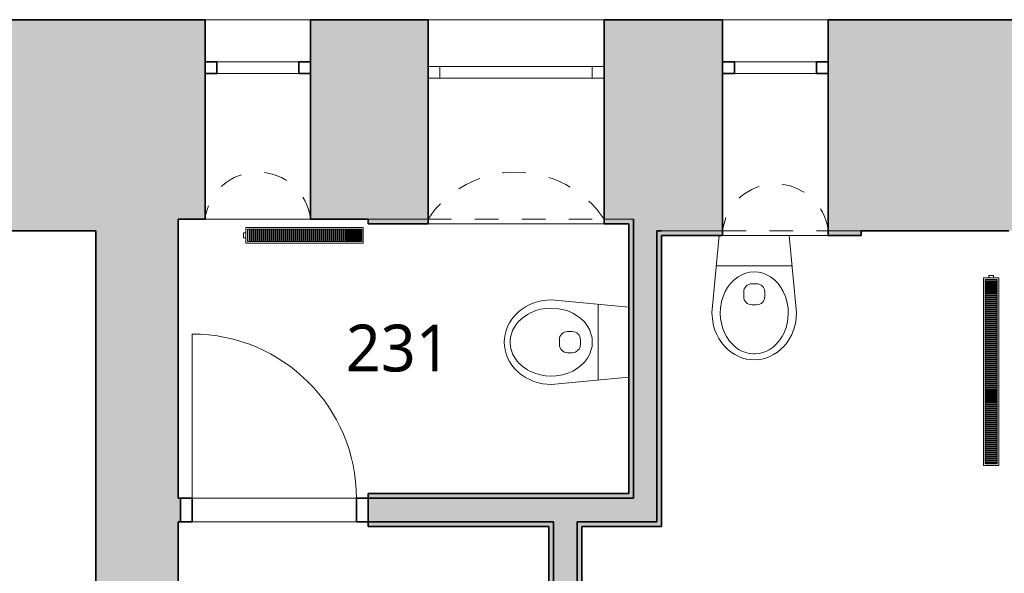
# Model space of a CAD drawing. Header units: metres. Extents: x -0.2 to 46.9, y -1.3 to 28.
# Tile 14 of 29: x 21.4 to 25.6, y 12.4 to 14.7. Entities that reach past the tile are written whole.
import ezdxf

# ---------------------------------------------------------------- set-up
doc = ezdxf.new("R2010")
doc.units = ezdxf.units.M
doc.linetypes.add('AV - Cerch_ 1 tecka 4mm', pattern=[0.006, 0.004, -0.001, 0, -0.001])
doc.layers.add('AV-MISTNOSTI', color=5, linetype='Continuous', lineweight=5, true_color=0x0000ff)
for name, color, linetype, lineweight in [('AV-SRAFY', 7, 'Continuous', 35), ('AV-STAVBA', 7, 'Continuous', 18), ('AV-VYBAVENI', 7, 'Continuous', 18)]:
    doc.layers.add(name, color=color, linetype=linetype, lineweight=lineweight)
doc.styles.add('Trebuchet MS_B', font='trebuc.ttf', dxfattribs={"height": 0.2})

# ---------------------------------------------------------------- blocks, each defined once
blk = doc.blocks.new('DO_1-P_Ocel_ - 700x1970_100-947632-2NP')
at = {"layer": 'AV-STAVBA', "color": 254, "true_color": 0xcccccc}
for p, q in [((-0.35, 0.75), (-0.35, 0.05)), ((-0.35, 0.05), (0.35, 0.05)), ((-0.35, -0.05), (0.35, -0.05))]:
    blk.add_line(p, q, dxfattribs=at)
at = {"layer": 'AV-STAVBA', "color": 254, "linetype": 'AV - Cerch_ 1 tecka 4mm', "true_color": 0xcccccc}
for p, q in [((-0.4, 0.05), (0.4, 0.05)), ((-0.35, 0.05), (0.35, 0.05)), ((-0.4, -0.05), (0.4, -0.05)), ((-0.35, -0.05), (0.35, -0.05))]:
    blk.add_line(p, q, dxfattribs=at)
at = {"layer": 'AV-STAVBA', "color": 254, "lineweight": 35, "true_color": 0xcccccc}
for p, q in [((-0.35, 0.05), (-0.4, 0.05)), ((-0.4, 0.05), (-0.4, -0.05)), ((-0.35, -0.05), (-0.35, 0.05)), ((0.4, 0.05), (0.35, 0.05)), ((0.35, 0.05), (0.35, -0.05)), ((0.4, -0.05), (0.4, 0.05)), ((-0.4, -0.05), (-0.35, -0.05)), ((0.35, -0.05), (0.4, -0.05))]:
    blk.add_line(p, q, dxfattribs=at)
at = {"layer": 'AV-STAVBA', "color": 254, "true_color": 0xcccccc}
blk.add_arc((-0.35, 0.05), 0.7, 0, 90, dxfattribs=at)
blk = doc.blocks.new('WI_1-1 - 700x2450-1142592-2NP')
at = {"layer": 'AV-STAVBA', "color": 254, "linetype": 'AV - Cerch_ 1 tecka 4mm', "lineweight": 13, "true_color": 0xcccccc}
for p, q in [((0.375, 0.425), (-0.375, 0.425)), ((0.375, -0.425), (-0.375, -0.425))]:
    blk.add_line(p, q, dxfattribs=at)
at = {"layer": 'AV-STAVBA', "color": 254, "true_color": 0xcccccc}
for p, q in [((-0.375, -0.175), (-0.375, -0.225)), ((-0.375, -0.175), (0.375, -0.175)), ((-0.325, -0.175), (-0.325, -0.225)), ((0.325, -0.175), (0.325, -0.225)), ((0.375, -0.175), (0.375, -0.225)), ((-0.375, -0.225), (0.375, -0.225))]:
    blk.add_line(p, q, dxfattribs=at)
blk = doc.blocks.new('GM_Nika s klenutým nadpražím - 750x2520-1145059-2NP')
at = {"layer": 'AV-STAVBA', "color": 254, "linetype": 'AV - Cerch_ 1 tecka 4mm', "lineweight": 13, "true_color": 0xcccccc}
for p, q in [((0.375, 0.425), (-0.375, 0.425)), ((0.375, -0.425), (-0.375, -0.425))]:
    blk.add_line(p, q, dxfattribs=at)
blk.add_arc((0, 0.6766), 0.4516, 213.855, 326.145, dxfattribs=at)
blk = doc.blocks.new('WI_1_s hor_ příčlí - 450-1144286-2NP')
at = {"layer": 'AV-STAVBA', "color": 254, "linetype": 'AV - Cerch_ 1 tecka 4mm', "lineweight": 13, "true_color": 0xcccccc}
for p, q in [((0.225, 0.45), (-0.225, 0.45)), ((0.225, -0.45), (-0.225, -0.45))]:
    blk.add_line(p, q, dxfattribs=at)
at = {"layer": 'AV-STAVBA', "color": 254, "lineweight": 35, "true_color": 0xcccccc}
for p, q in [((-0.225, -0.27), (-0.225, -0.22)), ((-0.225, -0.22), (-0.175, -0.22)), ((-0.175, -0.22), (-0.175, -0.27)), ((0.175, -0.27), (0.175, -0.22)), ((0.175, -0.22), (0.225, -0.22)), ((0.225, -0.22), (0.225, -0.27)), ((-0.175, -0.27), (-0.225, -0.27)), ((0.225, -0.27), (0.175, -0.27))]:
    blk.add_line(p, q, dxfattribs=at)
at = {"layer": 'AV-STAVBA', "color": 254, "true_color": 0xcccccc}
for p, q in [((-0.225, -0.22), (-0.225, -0.27)), ((-0.225, -0.22), (0.225, -0.22)), ((0.175, -0.22), (-0.175, -0.22)), ((-0.175, -0.22), (-0.175, -0.27)), ((0.175, -0.22), (0.175, -0.27)), ((0.225, -0.22), (0.225, -0.27)), ((-0.225, -0.27), (0.225, -0.27)), ((-0.175, -0.27), (0.175, -0.27))]:
    blk.add_line(p, q, dxfattribs=at)
blk = doc.blocks.new('WI_1_s hor_ příčlí - 450-1144131-2NP')
at = {"layer": 'AV-STAVBA', "color": 254, "linetype": 'AV - Cerch_ 1 tecka 4mm', "lineweight": 13, "true_color": 0xcccccc}
for p, q in [((0.225, 0.425), (-0.225, 0.425)), ((0.225, -0.425), (-0.225, -0.425))]:
    blk.add_line(p, q, dxfattribs=at)
at = {"layer": 'AV-STAVBA', "color": 254, "lineweight": 35, "true_color": 0xcccccc}
for p, q in [((-0.225, -0.245), (-0.225, -0.195)), ((-0.225, -0.195), (-0.175, -0.195)), ((-0.175, -0.195), (-0.175, -0.245)), ((0.175, -0.245), (0.175, -0.195)), ((0.175, -0.195), (0.225, -0.195)), ((0.225, -0.195), (0.225, -0.245)), ((-0.175, -0.245), (-0.225, -0.245)), ((0.225, -0.245), (0.175, -0.245))]:
    blk.add_line(p, q, dxfattribs=at)
at = {"layer": 'AV-STAVBA', "color": 254, "true_color": 0xcccccc}
for p, q in [((-0.225, -0.195), (-0.225, -0.245)), ((-0.225, -0.195), (0.225, -0.195)), ((0.175, -0.195), (-0.175, -0.195)), ((-0.175, -0.195), (-0.175, -0.245)), ((0.175, -0.195), (0.175, -0.245)), ((0.225, -0.195), (0.225, -0.245)), ((-0.225, -0.245), (0.225, -0.245)), ((-0.175, -0.245), (0.175, -0.245))]:
    blk.add_line(p, q, dxfattribs=at)
blk = doc.blocks.new('GM_Nika s klenutým nadpražím - 450x2140_1000-1145186-2NP')
at = {"layer": 'AV-STAVBA', "color": 254, "linetype": 'AV - Cerch_ 1 tecka 4mm', "lineweight": 13, "true_color": 0xcccccc}
for p, q in [((0.225, 0.45), (-0.225, 0.45)), ((0.225, -0.45), (-0.225, -0.45))]:
    blk.add_line(p, q, dxfattribs=at)
blk.add_arc((0, 0.4766), 0.2266, 186.7329, 353.2671, dxfattribs=at)
blk = doc.blocks.new('GM_Nika s klenutým nadpražím - 450x2140_1000-1144975-2NP')
at = {"layer": 'AV-STAVBA', "color": 254, "linetype": 'AV - Cerch_ 1 tecka 4mm', "lineweight": 13, "true_color": 0xcccccc}
for p, q in [((0.225, 0.425), (-0.225, 0.425)), ((0.225, -0.425), (-0.225, -0.425))]:
    blk.add_line(p, q, dxfattribs=at)
blk.add_arc((0, 0.4516), 0.2266, 186.7329, 353.2671, dxfattribs=at)
blk = doc.blocks.new('Koncepční WC - WC NADRZ-1470814-2NP')
at = {"layer": 'AV-VYBAVENI', "color": 254, "lineweight": 13, "true_color": 0xcccccc}
for p, q in [((0.0218, 0.5074), (0.0069, 0.4953)), ((0.0377, 0.5177), (0.0218, 0.5074)), ((0.0541, 0.526), (0.0377, 0.5177)), ((0.0708, 0.5323), (0.0541, 0.526)), ((0.0707, 0.5044), (0.0564, 0.4971)), ((0.0799, 0.5081), (0.0707, 0.5044)), ((0.0876, 0.5367), (0.0708, 0.5323)), ((0.0987, 0.513), (0.0799, 0.5081)), ((0.1042, 0.5392), (0.0876, 0.5367)), ((0.117, 0.515), (0.0987, 0.513)), ((0.1203, 0.54), (0.1042, 0.5392)), ((0.1203, 0.515), (0.117, 0.515)), ((0.1365, 0.5392), (0.1203, 0.54)), ((0.1237, 0.515), (0.1203, 0.515)), ((0.142, 0.513), (0.1237, 0.515)), ((0.1531, 0.5367), (0.1365, 0.5392)), ((0.1607, 0.5081), (0.142, 0.513)), ((0.1699, 0.5323), (0.1531, 0.5367)), ((0.1699, 0.5044), (0.1607, 0.5081)), ((0.1866, 0.526), (0.1699, 0.5323)), ((0.1842, 0.4971), (0.1699, 0.5044)), ((0.203, 0.5177), (0.1866, 0.526)), ((0.2188, 0.5074), (0.203, 0.5177)), ((0.2338, 0.4953), (0.2188, 0.5074)), ((-0.0194, 0.4661), (-0.0303, 0.4494)), ((-0.007, 0.4814), (-0.0194, 0.4661)), ((0.0069, 0.4953), (-0.007, 0.4814)), ((0.0314, 0.4782), (0.0148, 0.4601)), ((0.0398, 0.4856), (0.0314, 0.4782)), ((0.0564, 0.4971), (0.0398, 0.4856)), ((0.2008, 0.4856), (0.1842, 0.4971)), ((0.2093, 0.4782), (0.2008, 0.4856)), ((0.2258, 0.4601), (0.2093, 0.4782)), ((0.2476, 0.4814), (0.2338, 0.4953)), ((0.2601, 0.4661), (0.2476, 0.4814)), ((0.271, 0.4494), (0.2601, 0.4661)), ((-0.0396, 0.4319), (-0.047, 0.4136)), ((-0.0303, 0.4494), (-0.0396, 0.4319)), ((-0.0051, 0.4278), (-0.0139, 0.4061)), ((0.0018, 0.4409), (-0.0051, 0.4278)), ((0.0148, 0.4601), (0.0018, 0.4409)), ((0.2388, 0.4409), (0.2258, 0.4601)), ((0.2458, 0.4278), (0.2388, 0.4409)), ((0.2546, 0.4061), (0.2458, 0.4278)), ((0.2802, 0.4319), (0.271, 0.4494)), ((0.2877, 0.4136), (0.2802, 0.4319)), ((-0.0527, 0.395), (-0.0567, 0.3764)), ((-0.047, 0.4136), (-0.0527, 0.395)), ((-0.0197, 0.3855), (-0.0233, 0.3644)), ((-0.0139, 0.4061), (-0.0197, 0.3855)), ((0.2603, 0.3855), (0.2546, 0.4061)), ((0.2639, 0.3644), (0.2603, 0.3855)), ((0.2934, 0.395), (0.2877, 0.4136)), ((0.2973, 0.3764), (0.2934, 0.395)), ((-0.0567, 0.3764), (-0.0597, 0.34)), ((-0.0597, 0.34), (-0.0288, 0.01)), ((-0.0233, 0.3644), (-0.0247, 0.342)), ((-0.0247, 0.342), (-0.0237, 0.3197)), ((0.2653, 0.342), (0.2639, 0.3644)), ((0.2644, 0.3197), (0.2653, 0.342)), ((0.2695, 0.01), (0.3003, 0.34)), ((0.3003, 0.34), (0.2973, 0.3764)), ((-0.0237, 0.3197), (-0.019, 0.2916)), ((0.1103, 0.3054), (0.1203, 0.3054)), ((0.1203, 0.3054), (0.1303, 0.3054)), ((0.2597, 0.2916), (0.2644, 0.3197)), ((-0.019, 0.2916), (-0.0125, 0.2698)), ((-0.0125, 0.2698), (-0.0032, 0.2484)), ((0.0753, 0.2508), (0.0753, 0.2704)), ((0.1653, 0.2508), (0.1653, 0.2704)), ((0.2439, 0.2484), (0.2532, 0.2698)), ((0.2532, 0.2698), (0.2597, 0.2916)), ((-0.0032, 0.2484), (0.0063, 0.2319)), ((0.0063, 0.2319), (0.0188, 0.2151)), ((0.0188, 0.2151), (0.0344, 0.199)), ((0.1203, 0.2158), (0.1103, 0.2158)), ((0.1303, 0.2158), (0.1203, 0.2158)), ((0.2063, 0.199), (0.2219, 0.2151)), ((0.2219, 0.2151), (0.2344, 0.2319)), ((0.2344, 0.2319), (0.2439, 0.2484)), ((0.0344, 0.199), (0.0515, 0.1859)), ((0.0515, 0.1859), (0.0699, 0.1759)), ((0.0699, 0.1759), (0.0885, 0.1693)), ((0.0885, 0.1693), (0.102, 0.1664)), ((0.1387, 0.1664), (0.1521, 0.1693)), ((0.1521, 0.1693), (0.1708, 0.1759)), ((0.1708, 0.1759), (0.1891, 0.1859)), ((0.1891, 0.1859), (0.2063, 0.199)), ((-0.0409, 0.1398), (0.1203, 0.1398)), ((0.102, 0.1664), (0.1203, 0.165)), ((0.1203, 0.165), (0.1387, 0.1664)), ((0.1203, 0.1398), (0.2816, 0.1398))]:
    blk.add_line(p, q, dxfattribs=at)
for centre, start, end in [((0.1103, 0.2704), 90, 180), ((0.1303, 0.2704), 360, 90), ((0.1103, 0.2508), 180, 270), ((0.1303, 0.2508), 270, 0)]:
    blk.add_arc(centre, 0.035, start, end, dxfattribs=at)
blk = doc.blocks.new('D0089 - 1514 - OÚPSŘ_Benešova_rvt-1-2NP')
at = {"layer": 'AV-SRAFY', "lineweight": 18, "true_color": 0xcccccc}
h = blk.add_hatch(color=254, dxfattribs=at)
h.paths.add_polyline_path([(22.0748, 13.8482), (22.0748, 14.7482), (20.8948, 14.7482), (20.8948, 14.2982), (20.9698, 13.8482), (22.0234, 13.8482)])
h.paths.add_polyline_path([(17.493, 13.8482), (18.5198, 13.8482), (18.5948, 14.2982), (18.5948, 14.7482), (17.1648, 14.7482), (17.1648, 13.8482)])
h.paths.add_polyline_path([(19.5948, 14.2982), (19.8948, 14.2982), (19.8948, 14.7482), (19.5948, 14.7482), (19.5948, 14.613)])
h = blk.add_hatch(color=254, dxfattribs=at)
h.paths.add_polyline_path([(24.0148, 13.8982), (24.0648, 13.8982), (24.0648, 14.7482), (23.8898, 14.7482), (23.8898, 13.8982)])
h.paths.add_polyline_path([(22.6398, 13.8982), (23.1398, 13.8982), (23.1398, 14.7482), (22.6398, 14.7482), (22.6398, 14.5182)])
h.paths.add_polyline_path([(22.0748, 13.8982), (22.1898, 13.8982), (22.1898, 14.7482), (22.0748, 14.7482), (22.0748, 14.5182)])
at = {"layer": 'AV-SRAFY', "lineweight": 5, "true_color": 0xcccccc}
h = blk.add_hatch(color=254, dxfattribs=at)
h.paths.add_polyline_path([(31.5148, 13.8482), (32.1548, 13.8482), (32.2548, 14.4484), (32.2548, 14.7482), (30.4048, 14.7482), (30.4048, 14.4484), (30.5048, 13.8482), (31.2348, 13.8482)])
h.paths.add_polyline_path([(34.0548, 13.8482), (34.4648, 13.8482), (34.5648, 14.4484), (34.5648, 14.7482), (33.4048, 14.7482), (33.4048, 14.4484), (33.5048, 13.8482), (33.9048, 13.8482)])
h.paths.add_polyline_path([(24.9848, 13.8482), (25.7148, 13.8482), (25.7148, 14.7482), (24.8448, 14.7482), (24.8448, 13.8482)])
h.paths.add_polyline_path([(38.6548, 13.8482), (39.2348, 13.8482), (39.2348, 14.7482), (38.5548, 14.7482), (38.5548, 14.4482), (38.6477, 13.8909)])
h.paths.add_polyline_path([(35.8148, 13.8482), (37.3048, 13.8482), (37.4048, 14.4482), (37.4048, 14.7482), (35.7148, 14.7482), (35.7148, 14.4484), (35.8077, 13.8909)])
h.paths.add_polyline_path([(27.5148, 13.8482), (29.1548, 13.8482), (29.2548, 14.4484), (29.2548, 14.7482), (27.5148, 14.7482), (27.5148, 13.8909)])
h.paths.add_polyline_path([(24.3948, 13.8482), (24.3948, 14.7482), (24.0648, 14.7482), (24.0648, 13.8482), (24.1348, 13.8482)])
at = {"layer": 'AV-SRAFY', "lineweight": 18, "true_color": 0xcccccc}
h = blk.add_hatch(color=254, dxfattribs=at)
h.paths.add_polyline_path([(22.8848, 13.8782), (23.1398, 13.8782), (23.1398, 13.8982), (22.8848, 13.8982), (22.8848, 13.8909)])
h.paths.add_polyline_path([(23.8898, 13.8782), (24.0148, 13.8782), (24.0148, 13.8982), (23.8898, 13.8982), (23.8898, 13.8909)])
for points in [[(24.1148, 12.7082), (24.1148, 13.8482), (24.0648, 13.8482), (24.0648, 13.8982), (24.0148, 13.8982), (24.0148, 12.7082)], [(22.0748, 10.0382), (22.0748, 13.8482), (21.7248, 13.8482), (21.7248, 10.0382)], [(24.0148, 12.7082), (24.0148, 13.8782), (23.9948, 13.8782), (23.9948, 12.7082)], [(24.1148, 12.6082), (24.1348, 12.6082), (24.1348, 13.8482), (24.1148, 13.8482), (24.1148, 13.1689)], [(23.5335, 12.7082), (23.9948, 12.7082), (23.9948, 12.7282), (22.8848, 12.7282), (22.8848, 12.7082)], [(23.7748, 10.1882), (23.7748, 12.7082), (23.6748, 12.7082), (23.6748, 10.1882)], [(24.1148, 12.6082), (24.1148, 12.7082), (23.7748, 12.7082), (23.7748, 12.6082)], [(23.6748, 12.5882), (23.6748, 12.6082), (22.8848, 12.6082), (22.8848, 12.5882), (23.6548, 12.5882)], [(23.6748, 11.3282), (23.6748, 12.5882), (23.6548, 12.5882), (23.6548, 11.3282)], [(23.7748, 11.5332), (23.7948, 11.5332), (23.7948, 12.6082), (23.7748, 12.6082), (23.7748, 12.4468)], [(24.1348, 12.5882), (24.1348, 12.6082), (23.7948, 12.6082), (23.7948, 12.5882)]]:
    blk.add_hatch(color=254, dxfattribs=at).paths.add_polyline_path(points)
h = blk.add_hatch(color=254, dxfattribs=at)
h.paths.add_polyline_path([(24.9848, 13.8282), (24.9848, 13.8482), (24.8448, 13.8482), (24.8448, 13.8282)])
h.paths.add_polyline_path([(24.3948, 13.8282), (24.3948, 13.8482), (24.1348, 13.8482), (24.1348, 13.8282)])
h = blk.add_hatch(color=254, dxfattribs=at)
h.paths.add_polyline_path([(22.8848, 12.6082), (23.6748, 12.6082), (23.6748, 12.7082), (22.8848, 12.7082)])
h.paths.add_polyline_path([(22.0748, 12.6082), (22.0848, 12.6082), (22.0848, 12.7082), (22.0748, 12.7082)])
at = {"layer": 'AV-STAVBA', "color": 254, "lineweight": 35, "true_color": 0xcccccc}
for p, q in [((22.0748, 14.7482), (20.8948, 14.7482)), ((22.1898, 14.7482), (22.0748, 14.7482)), ((22.1898, 14.5682), (22.1898, 14.7482)), ((23.1398, 14.7482), (22.6398, 14.7482)), ((22.6398, 14.7482), (22.6398, 14.5682)), ((23.1398, 13.8982), (23.1398, 14.7482)), ((24.0648, 14.7482), (23.8898, 14.7482)), ((23.8898, 14.7482), (23.8898, 13.8982)), ((24.0648, 14.7482), (24.3948, 14.7482)), ((24.3948, 14.5682), (24.3948, 14.7482)), ((24.8448, 14.5682), (24.8448, 14.7482)), ((24.8448, 14.7482), (25.7148, 14.7482)), ((22.1898, 13.8982), (22.1898, 14.5182)), ((22.6398, 14.5182), (22.6398, 13.8982)), ((24.3948, 13.8482), (24.3948, 14.5182)), ((24.8448, 13.8482), (24.8448, 14.5182)), ((22.0748, 13.8482), (22.0748, 13.8982)), ((22.0748, 13.8982), (22.1898, 13.8982)), ((22.6398, 13.8982), (22.8848, 13.8982)), ((22.8848, 13.8982), (22.8848, 13.8782)), ((23.1398, 13.8782), (23.1398, 13.8982)), ((23.8898, 13.8982), (23.8898, 13.8782)), ((24.0148, 13.8982), (24.0148, 12.7082)), ((24.0148, 13.8782), (24.0148, 13.8982)), ((20.9698, 13.8482), (21.7248, 13.8482)), ((21.7248, 13.8482), (21.7248, 10.0382)), ((22.0748, 12.7082), (22.0748, 13.8482)), ((22.8848, 13.8782), (23.1398, 13.8782)), ((23.8898, 13.8782), (23.9948, 13.8782)), ((23.9948, 13.8782), (23.9948, 12.7282)), ((24.0148, 12.7082), (24.0148, 13.8782)), ((24.1148, 12.7082), (24.1148, 13.8482)), ((24.1148, 13.8482), (24.1348, 13.8482)), ((24.1348, 13.8482), (24.1148, 13.8482)), ((24.1148, 13.8482), (24.1148, 12.6082)), ((24.3948, 13.8282), (24.3948, 13.8482)), ((24.8448, 13.8482), (24.8448, 13.8282)), ((24.9848, 13.8482), (25.6148, 13.8482)), ((24.9848, 13.8282), (24.9848, 13.8482)), ((24.1348, 12.6082), (24.1348, 13.8282)), ((24.1348, 13.8282), (24.3948, 13.8282)), ((24.8448, 13.8282), (24.9848, 13.8282)), ((23.9948, 12.7282), (22.8848, 12.7282)), ((22.8848, 12.7282), (22.8848, 12.7082)), ((22.0848, 12.7082), (22.0748, 12.7082)), ((22.0848, 12.6082), (22.0848, 12.7082)), ((23.6748, 12.7082), (22.8848, 12.7082)), ((22.8848, 12.7082), (22.8848, 12.6082)), ((22.8848, 12.7082), (23.9948, 12.7082)), ((23.7748, 12.7082), (23.6748, 12.7082)), ((24.0148, 12.7082), (23.7748, 12.7082)), ((23.9948, 12.7082), (24.0148, 12.7082)), ((24.1148, 12.6082), (24.1148, 12.7082)), ((22.0748, 10.0382), (22.0748, 12.6082)), ((22.0748, 12.6082), (22.0848, 12.6082)), ((22.8848, 12.6082), (23.6748, 12.6082)), ((23.6748, 12.6082), (22.8848, 12.6082)), ((22.8848, 12.6082), (22.8848, 12.5882)), ((22.8848, 12.5882), (23.6548, 12.5882)), ((23.6548, 12.5882), (23.6548, 11.3482)), ((23.6748, 12.6082), (23.6748, 11.3282)), ((23.6748, 12.5882), (23.6748, 12.6082)), ((23.6748, 11.3282), (23.6748, 12.5882)), ((23.7748, 11.5132), (23.7748, 12.6082)), ((23.7748, 12.6082), (24.1148, 12.6082)), ((23.7948, 12.6082), (23.7748, 12.6082)), ((23.7748, 12.6082), (23.7748, 11.5332)), ((24.1148, 12.6082), (23.7948, 12.6082)), ((23.7948, 11.5332), (23.7948, 12.5882)), ((23.7948, 12.5882), (24.1348, 12.5882)), ((24.1348, 12.5882), (24.1348, 12.6082))]:
    blk.add_line(p, q, dxfattribs=at)
at = {"layer": 'AV-STAVBA', "color": 254, "true_color": 0xcccccc}
for p, q in [((22.1898, 14.7482), (22.6398, 14.7482)), ((23.1398, 14.7482), (23.8898, 14.7482)), ((24.3948, 14.7482), (24.8448, 14.7482)), ((22.6398, 13.8982), (22.1898, 13.8982)), ((22.8848, 13.8982), (23.1398, 13.8982)), ((23.1398, 13.8982), (22.8848, 13.8982)), ((23.8898, 13.8982), (24.0148, 13.8982)), ((24.0148, 13.8982), (23.8898, 13.8982)), ((23.8898, 13.8782), (23.1398, 13.8782)), ((24.1348, 13.8482), (24.3948, 13.8482)), ((24.3948, 13.8482), (24.1348, 13.8482)), ((24.8448, 13.8482), (24.9848, 13.8482)), ((24.9848, 13.8482), (24.8448, 13.8482)), ((24.8448, 13.8282), (24.3948, 13.8282)), ((22.1348, 12.7082), (22.8348, 12.7082)), ((22.8348, 12.6082), (22.1348, 12.6082))]:
    blk.add_line(p, q, dxfattribs=at)
at = {"layer": 'AV-STAVBA', "color": 254, "lineweight": 18, "true_color": 0xcccccc, "rotation": 180}
for name, p in [('WI_1_s hor_ příčlí - 450-1144131-2NP', (22.4148, 14.3232)), ('GM_Nika s klenutým nadpražím - 450x2140_1000-1144975-2NP', (22.4148, 14.3232)), ('WI_1-1 - 700x2450-1142592-2NP', (23.5148, 14.3232)), ('GM_Nika s klenutým nadpražím - 750x2520-1145059-2NP', (23.5148, 14.3232)), ('WI_1_s hor_ příčlí - 450-1144286-2NP', (24.6198, 14.2982)), ('GM_Nika s klenutým nadpražím - 450x2140_1000-1145186-2NP', (24.6198, 14.2982))]:
    blk.add_blockref(name, p, dxfattribs=at)
at = {"layer": 'AV-STAVBA', "color": 254, "lineweight": 18, "true_color": 0xcccccc}
blk.add_blockref('DO_1-P_Ocel_ - 700x1970_100-947632-2NP', (22.4848, 12.6582), dxfattribs=at)
at = {"layer": 'AV-VYBAVENI', "color": 254, "lineweight": 18, "true_color": 0xcccccc}
for p, rotation in [((24.6498, 13.8382), 180), ((24.0048, 13.2532), 90)]:
    blk.add_blockref('Koncepční WC - WC NADRZ-1470814-2NP', p, dxfattribs=dict(at, rotation=rotation))
blk = doc.blocks.new('PF_Deskový radiátor_připojení boční - 800_500_66-845971-2NP')
at = {"layer": 'AV-VYBAVENI', "color": 5, "true_color": 0x0000ff}
for p, q in [((-0.4, 0.01), (-0.41, 0.01)), ((-0.41, 0.01), (-0.41, -0.01)), ((-0.41, 0.01), (-0.41, 0.0097)), ((-0.4, 0.01), (-0.41, 0.01)), ((-0.41, 0.01), (-0.41, 0.0097)), ((-0.41, 0.01), (-0.41, 0.0097)), ((0.4, 0.033), (-0.4, 0.033)), ((-0.4, 0.033), (-0.4, -0.033)), ((-0.393, -0.026), (-0.393, 0.026)), ((-0.393, 0.026), (0.393, 0.026)), ((-0.383, 0.026), (-0.386, 0.026)), ((-0.386, 0.026), (-0.386, -0.026)), ((-0.383, -0.026), (-0.383, 0.026)), ((-0.3745, 0.026), (-0.3775, 0.026)), ((-0.3775, 0.026), (-0.3775, -0.026)), ((-0.3745, -0.026), (-0.3745, 0.026)), ((-0.366, 0.026), (-0.369, 0.026)), ((-0.369, 0.026), (-0.369, -0.026)), ((-0.366, -0.026), (-0.366, 0.026)), ((-0.3575, 0.026), (-0.3605, 0.026)), ((-0.3605, 0.026), (-0.3605, -0.026)), ((-0.3575, -0.026), (-0.3575, 0.026)), ((-0.349, 0.026), (-0.352, 0.026)), ((-0.352, 0.026), (-0.352, -0.026)), ((-0.349, -0.026), (-0.349, 0.026)), ((-0.3405, 0.026), (-0.3435, 0.026)), ((-0.3435, 0.026), (-0.3435, -0.026)), ((-0.3405, -0.026), (-0.3405, 0.026)), ((-0.332, 0.026), (-0.335, 0.026)), ((-0.335, 0.026), (-0.335, -0.026)), ((-0.332, -0.026), (-0.332, 0.026)), ((-0.3235, 0.026), (-0.3265, 0.026)), ((-0.3265, 0.026), (-0.3265, -0.026)), ((-0.3235, -0.026), (-0.3235, 0.026)), ((-0.315, 0.026), (-0.318, 0.026)), ((-0.318, 0.026), (-0.318, -0.026)), ((-0.315, -0.026), (-0.315, 0.026)), ((-0.3065, 0.026), (-0.3095, 0.026)), ((-0.3095, 0.026), (-0.3095, -0.026)), ((-0.3065, -0.026), (-0.3065, 0.026)), ((-0.298, 0.026), (-0.301, 0.026)), ((-0.301, 0.026), (-0.301, -0.026)), ((-0.298, -0.026), (-0.298, 0.026)), ((-0.2895, 0.026), (-0.2925, 0.026)), ((-0.2925, 0.026), (-0.2925, -0.026)), ((-0.2895, -0.026), (-0.2895, 0.026)), ((-0.281, 0.026), (-0.284, 0.026)), ((-0.284, 0.026), (-0.284, -0.026)), ((-0.281, -0.026), (-0.281, 0.026)), ((-0.2725, 0.026), (-0.2755, 0.026)), ((-0.2755, 0.026), (-0.2755, -0.026)), ((-0.2725, -0.026), (-0.2725, 0.026)), ((-0.264, 0.026), (-0.267, 0.026)), ((-0.267, 0.026), (-0.267, -0.026)), ((-0.264, -0.026), (-0.264, 0.026)), ((-0.2555, 0.026), (-0.2585, 0.026)), ((-0.2585, 0.026), (-0.2585, -0.026)), ((-0.2555, -0.026), (-0.2555, 0.026)), ((-0.247, 0.026), (-0.25, 0.026)), ((-0.25, 0.026), (-0.25, -0.026)), ((-0.247, -0.026), (-0.247, 0.026)), ((-0.2385, 0.026), (-0.2415, 0.026)), ((-0.2415, 0.026), (-0.2415, -0.026)), ((-0.2385, -0.026), (-0.2385, 0.026)), ((-0.23, 0.026), (-0.233, 0.026)), ((-0.233, 0.026), (-0.233, -0.026)), ((-0.23, -0.026), (-0.23, 0.026)), ((-0.2215, 0.026), (-0.2245, 0.026)), ((-0.2245, 0.026), (-0.2245, -0.026)), ((-0.2215, -0.026), (-0.2215, 0.026)), ((-0.213, 0.026), (-0.216, 0.026)), ((-0.216, 0.026), (-0.216, -0.026)), ((-0.213, -0.026), (-0.213, 0.026)), ((-0.2045, 0.026), (-0.2075, 0.026)), ((-0.2075, 0.026), (-0.2075, -0.026)), ((-0.2045, -0.026), (-0.2045, 0.026)), ((-0.196, 0.026), (-0.199, 0.026)), ((-0.199, 0.026), (-0.199, -0.026)), ((-0.196, -0.026), (-0.196, 0.026)), ((-0.1875, 0.026), (-0.1905, 0.026)), ((-0.1905, 0.026), (-0.1905, -0.026)), ((-0.1875, -0.026), (-0.1875, 0.026)), ((-0.179, 0.026), (-0.182, 0.026)), ((-0.182, 0.026), (-0.182, -0.026)), ((-0.179, -0.026), (-0.179, 0.026)), ((-0.1705, 0.026), (-0.1735, 0.026)), ((-0.1735, 0.026), (-0.1735, -0.026)), ((-0.1705, -0.026), (-0.1705, 0.026)), ((-0.162, 0.026), (-0.165, 0.026)), ((-0.165, 0.026), (-0.165, -0.026)), ((-0.162, -0.026), (-0.162, 0.026)), ((-0.1535, 0.026), (-0.1565, 0.026)), ((-0.1565, 0.026), (-0.1565, -0.026)), ((-0.1535, -0.026), (-0.1535, 0.026)), ((-0.145, 0.026), (-0.148, 0.026)), ((-0.148, 0.026), (-0.148, -0.026)), ((-0.145, -0.026), (-0.145, 0.026)), ((-0.1365, 0.026), (-0.1395, 0.026)), ((-0.1395, 0.026), (-0.1395, -0.026)), ((-0.1365, -0.026), (-0.1365, 0.026)), ((-0.128, 0.026), (-0.131, 0.026)), ((-0.131, 0.026), (-0.131, -0.026)), ((-0.128, -0.026), (-0.128, 0.026)), ((-0.1195, 0.026), (-0.1225, 0.026)), ((-0.1225, 0.026), (-0.1225, -0.026)), ((-0.1195, -0.026), (-0.1195, 0.026)), ((-0.111, 0.026), (-0.114, 0.026)), ((-0.114, 0.026), (-0.114, -0.026)), ((-0.111, -0.026), (-0.111, 0.026)), ((-0.1025, 0.026), (-0.1055, 0.026)), ((-0.1055, 0.026), (-0.1055, -0.026)), ((-0.1025, -0.026), (-0.1025, 0.026)), ((-0.094, 0.026), (-0.097, 0.026)), ((-0.097, 0.026), (-0.097, -0.026)), ((-0.094, -0.026), (-0.094, 0.026)), ((-0.0855, 0.026), (-0.0885, 0.026)), ((-0.0885, 0.026), (-0.0885, -0.026)), ((-0.0855, -0.026), (-0.0855, 0.026)), ((-0.077, 0.026), (-0.08, 0.026)), ((-0.08, 0.026), (-0.08, -0.026)), ((-0.077, -0.026), (-0.077, 0.026)), ((-0.0685, 0.026), (-0.0715, 0.026)), ((-0.0715, 0.026), (-0.0715, -0.026)), ((-0.0685, -0.026), (-0.0685, 0.026)), ((-0.06, 0.026), (-0.063, 0.026)), ((-0.063, 0.026), (-0.063, -0.026)), ((-0.06, -0.026), (-0.06, 0.026)), ((-0.0515, 0.026), (-0.0545, 0.026)), ((-0.0545, 0.026), (-0.0545, -0.026)), ((-0.0515, -0.026), (-0.0515, 0.026)), ((-0.043, 0.026), (-0.046, 0.026)), ((-0.046, 0.026), (-0.046, -0.026)), ((-0.043, -0.026), (-0.043, 0.026)), ((-0.0345, 0.026), (-0.0375, 0.026)), ((-0.0375, 0.026), (-0.0375, -0.026)), ((-0.0345, -0.026), (-0.0345, 0.026)), ((-0.026, 0.026), (-0.029, 0.026)), ((-0.029, 0.026), (-0.029, -0.026)), ((-0.026, -0.026), (-0.026, 0.026)), ((-0.0175, 0.026), (-0.0205, 0.026)), ((-0.0205, 0.026), (-0.0205, -0.026)), ((-0.0175, -0.026), (-0.0175, 0.026)), ((-0.009, 0.026), (-0.012, 0.026)), ((-0.012, 0.026), (-0.012, -0.026)), ((-0.009, -0.026), (-0.009, 0.026)), ((-0.0005, 0.026), (-0.0035, 0.026)), ((-0.0035, 0.026), (-0.0035, -0.026)), ((-0.0005, -0.026), (-0.0005, 0.026)), ((0.008, 0.026), (0.005, 0.026)), ((0.005, 0.026), (0.005, -0.026)), ((0.008, -0.026), (0.008, 0.026)), ((0.0165, 0.026), (0.0135, 0.026)), ((0.0135, 0.026), (0.0135, -0.026)), ((0.0165, -0.026), (0.0165, 0.026)), ((0.025, 0.026), (0.022, 0.026)), ((0.022, 0.026), (0.022, -0.026)), ((0.025, -0.026), (0.025, 0.026)), ((0.0335, 0.026), (0.0305, 0.026)), ((0.0305, 0.026), (0.0305, -0.026)), ((0.0335, -0.026), (0.0335, 0.026)), ((0.042, 0.026), (0.039, 0.026)), ((0.039, 0.026), (0.039, -0.026)), ((0.042, -0.026), (0.042, 0.026)), ((0.0505, 0.026), (0.0475, 0.026)), ((0.0475, 0.026), (0.0475, -0.026)), ((0.0505, -0.026), (0.0505, 0.026)), ((0.059, 0.026), (0.056, 0.026)), ((0.056, 0.026), (0.056, -0.026)), ((0.059, -0.026), (0.059, 0.026)), ((0.0675, 0.026), (0.0645, 0.026)), ((0.0645, 0.026), (0.0645, -0.026)), ((0.0675, -0.026), (0.0675, 0.026)), ((0.076, 0.026), (0.073, 0.026)), ((0.073, 0.026), (0.073, -0.026)), ((0.076, -0.026), (0.076, 0.026)), ((0.0845, 0.026), (0.0815, 0.026)), ((0.0815, 0.026), (0.0815, -0.026)), ((0.0845, -0.026), (0.0845, 0.026)), ((0.093, 0.026), (0.09, 0.026)), ((0.09, 0.026), (0.09, -0.026)), ((0.093, -0.026), (0.093, 0.026)), ((0.1015, 0.026), (0.0985, 0.026)), ((0.0985, 0.026), (0.0985, -0.026)), ((0.1015, -0.026), (0.1015, 0.026)), ((0.11, 0.026), (0.107, 0.026)), ((0.107, 0.026), (0.107, -0.026)), ((0.11, -0.026), (0.11, 0.026)), ((0.1185, 0.026), (0.1155, 0.026)), ((0.1155, 0.026), (0.1155, -0.026)), ((0.1185, -0.026), (0.1185, 0.026)), ((0.127, 0.026), (0.124, 0.026)), ((0.124, 0.026), (0.124, -0.026)), ((0.127, -0.026), (0.127, 0.026)), ((0.1355, 0.026), (0.1325, 0.026)), ((0.1325, 0.026), (0.1325, -0.026)), ((0.1355, -0.026), (0.1355, 0.026)), ((0.144, 0.026), (0.141, 0.026)), ((0.141, 0.026), (0.141, -0.026)), ((0.144, -0.026), (0.144, 0.026)), ((0.1525, 0.026), (0.1495, 0.026)), ((0.1495, 0.026), (0.1495, -0.026)), ((0.1525, -0.026), (0.1525, 0.026)), ((0.161, 0.026), (0.158, 0.026)), ((0.158, 0.026), (0.158, -0.026)), ((0.161, -0.026), (0.161, 0.026)), ((0.1695, 0.026), (0.1665, 0.026)), ((0.1665, 0.026), (0.1665, -0.026)), ((0.1695, -0.026), (0.1695, 0.026)), ((0.178, 0.026), (0.175, 0.026)), ((0.175, 0.026), (0.175, -0.026)), ((0.178, -0.026), (0.178, 0.026)), ((0.1865, 0.026), (0.1835, 0.026)), ((0.1835, 0.026), (0.1835, -0.026)), ((0.1865, -0.026), (0.1865, 0.026)), ((0.195, 0.026), (0.192, 0.026)), ((0.192, 0.026), (0.192, -0.026)), ((0.195, -0.026), (0.195, 0.026)), ((0.2035, 0.026), (0.2005, 0.026)), ((0.2005, 0.026), (0.2005, -0.026)), ((0.2035, -0.026), (0.2035, 0.026)), ((0.212, 0.026), (0.209, 0.026)), ((0.209, 0.026), (0.209, -0.026)), ((0.212, -0.026), (0.212, 0.026)), ((0.2205, 0.026), (0.2175, 0.026)), ((0.2175, 0.026), (0.2175, -0.026)), ((0.2205, -0.026), (0.2205, 0.026)), ((0.229, 0.026), (0.226, 0.026)), ((0.226, 0.026), (0.226, -0.026)), ((0.229, -0.026), (0.229, 0.026)), ((0.2375, 0.026), (0.2345, 0.026)), ((0.2345, 0.026), (0.2345, -0.026)), ((0.2375, -0.026), (0.2375, 0.026)), ((0.246, 0.026), (0.243, 0.026)), ((0.243, 0.026), (0.243, -0.026)), ((0.246, -0.026), (0.246, 0.026)), ((0.2545, 0.026), (0.2515, 0.026)), ((0.2515, 0.026), (0.2515, -0.026)), ((0.2545, -0.026), (0.2545, 0.026)), ((0.263, 0.026), (0.26, 0.026)), ((0.26, 0.026), (0.26, -0.026)), ((0.263, -0.026), (0.263, 0.026)), ((0.2715, 0.026), (0.2685, 0.026)), ((0.2685, 0.026), (0.2685, -0.026)), ((0.2715, -0.026), (0.2715, 0.026)), ((0.28, 0.026), (0.277, 0.026)), ((0.277, 0.026), (0.277, -0.026)), ((0.28, -0.026), (0.28, 0.026)), ((0.2885, 0.026), (0.2855, 0.026)), ((0.2855, 0.026), (0.2855, -0.026)), ((0.2885, -0.026), (0.2885, 0.026)), ((0.297, 0.026), (0.294, 0.026)), ((0.294, 0.026), (0.294, -0.026)), ((0.297, -0.026), (0.297, 0.026)), ((0.3055, 0.026), (0.3025, 0.026)), ((0.3025, 0.026), (0.3025, -0.026)), ((0.3055, -0.026), (0.3055, 0.026)), ((0.314, 0.026), (0.311, 0.026)), ((0.311, 0.026), (0.311, -0.026)), ((0.314, -0.026), (0.314, 0.026)), ((0.3225, 0.026), (0.3195, 0.026)), ((0.3195, 0.026), (0.3195, -0.026)), ((0.3225, -0.026), (0.3225, 0.026)), ((0.331, 0.026), (0.328, 0.026)), ((0.328, 0.026), (0.328, -0.026)), ((0.331, -0.026), (0.331, 0.026)), ((0.3395, 0.026), (0.3365, 0.026)), ((0.3365, 0.026), (0.3365, -0.026)), ((0.3395, -0.026), (0.3395, 0.026)), ((0.348, 0.026), (0.345, 0.026)), ((0.345, 0.026), (0.345, -0.026)), ((0.348, -0.026), (0.348, 0.026)), ((0.3565, 0.026), (0.3535, 0.026)), ((0.3535, 0.026), (0.3535, -0.026)), ((0.3565, -0.026), (0.3565, 0.026)), ((0.365, 0.026), (0.362, 0.026)), ((0.362, 0.026), (0.362, -0.026)), ((0.365, -0.026), (0.365, 0.026)), ((0.3735, 0.026), (0.3705, 0.026)), ((0.3705, 0.026), (0.3705, -0.026)), ((0.3735, -0.026), (0.3735, 0.026)), ((0.382, 0.026), (0.379, 0.026)), ((0.379, 0.026), (0.379, -0.026)), ((0.382, -0.026), (0.382, 0.026)), ((0.3905, 0.026), (0.3875, 0.026)), ((0.3875, 0.026), (0.3875, -0.026)), ((0.3905, -0.026), (0.3905, 0.026)), ((0.393, 0.026), (0.393, -0.026)), ((0.4, -0.033), (0.4, 0.033)), ((-0.41, -0.0097), (-0.41, -0.01)), ((-0.41, -0.0097), (-0.41, -0.01)), ((-0.41, -0.0097), (-0.41, -0.01)), ((-0.41, -0.01), (-0.4, -0.01)), ((-0.41, -0.01), (-0.4, -0.01)), ((-0.4, -0.033), (0.4, -0.033)), ((0.393, -0.026), (-0.393, -0.026)), ((-0.386, -0.026), (-0.383, -0.026)), ((-0.3775, -0.026), (-0.3745, -0.026)), ((-0.369, -0.026), (-0.366, -0.026)), ((-0.3605, -0.026), (-0.3575, -0.026)), ((-0.352, -0.026), (-0.349, -0.026)), ((-0.3435, -0.026), (-0.3405, -0.026)), ((-0.335, -0.026), (-0.332, -0.026)), ((-0.3265, -0.026), (-0.3235, -0.026)), ((-0.318, -0.026), (-0.315, -0.026)), ((-0.3095, -0.026), (-0.3065, -0.026)), ((-0.301, -0.026), (-0.298, -0.026)), ((-0.2925, -0.026), (-0.2895, -0.026)), ((-0.284, -0.026), (-0.281, -0.026)), ((-0.2755, -0.026), (-0.2725, -0.026)), ((-0.267, -0.026), (-0.264, -0.026)), ((-0.2585, -0.026), (-0.2555, -0.026)), ((-0.25, -0.026), (-0.247, -0.026)), ((-0.2415, -0.026), (-0.2385, -0.026)), ((-0.233, -0.026), (-0.23, -0.026)), ((-0.2245, -0.026), (-0.2215, -0.026)), ((-0.216, -0.026), (-0.213, -0.026)), ((-0.2075, -0.026), (-0.2045, -0.026)), ((-0.199, -0.026), (-0.196, -0.026)), ((-0.1905, -0.026), (-0.1875, -0.026)), ((-0.182, -0.026), (-0.179, -0.026)), ((-0.1735, -0.026), (-0.1705, -0.026)), ((-0.165, -0.026), (-0.162, -0.026)), ((-0.1565, -0.026), (-0.1535, -0.026)), ((-0.148, -0.026), (-0.145, -0.026)), ((-0.1395, -0.026), (-0.1365, -0.026)), ((-0.131, -0.026), (-0.128, -0.026)), ((-0.1225, -0.026), (-0.1195, -0.026)), ((-0.114, -0.026), (-0.111, -0.026)), ((-0.1055, -0.026), (-0.1025, -0.026)), ((-0.097, -0.026), (-0.094, -0.026)), ((-0.0885, -0.026), (-0.0855, -0.026)), ((-0.08, -0.026), (-0.077, -0.026)), ((-0.0715, -0.026), (-0.0685, -0.026)), ((-0.063, -0.026), (-0.06, -0.026)), ((-0.0545, -0.026), (-0.0515, -0.026)), ((-0.046, -0.026), (-0.043, -0.026)), ((-0.0375, -0.026), (-0.0345, -0.026)), ((-0.029, -0.026), (-0.026, -0.026)), ((-0.0205, -0.026), (-0.0175, -0.026)), ((-0.012, -0.026), (-0.009, -0.026)), ((-0.0035, -0.026), (-0.0005, -0.026)), ((0.005, -0.026), (0.008, -0.026)), ((0.0135, -0.026), (0.0165, -0.026)), ((0.022, -0.026), (0.025, -0.026)), ((0.0305, -0.026), (0.0335, -0.026)), ((0.039, -0.026), (0.042, -0.026)), ((0.0475, -0.026), (0.0505, -0.026)), ((0.056, -0.026), (0.059, -0.026)), ((0.0645, -0.026), (0.0675, -0.026)), ((0.073, -0.026), (0.076, -0.026)), ((0.0815, -0.026), (0.0845, -0.026)), ((0.09, -0.026), (0.093, -0.026)), ((0.0985, -0.026), (0.1015, -0.026)), ((0.107, -0.026), (0.11, -0.026)), ((0.1155, -0.026), (0.1185, -0.026)), ((0.124, -0.026), (0.127, -0.026)), ((0.1325, -0.026), (0.1355, -0.026)), ((0.141, -0.026), (0.144, -0.026)), ((0.1495, -0.026), (0.1525, -0.026)), ((0.158, -0.026), (0.161, -0.026)), ((0.1665, -0.026), (0.1695, -0.026)), ((0.175, -0.026), (0.178, -0.026)), ((0.1835, -0.026), (0.1865, -0.026)), ((0.192, -0.026), (0.195, -0.026)), ((0.2005, -0.026), (0.2035, -0.026)), ((0.209, -0.026), (0.212, -0.026)), ((0.2175, -0.026), (0.2205, -0.026)), ((0.226, -0.026), (0.229, -0.026)), ((0.2345, -0.026), (0.2375, -0.026)), ((0.243, -0.026), (0.246, -0.026)), ((0.2515, -0.026), (0.2545, -0.026)), ((0.26, -0.026), (0.263, -0.026)), ((0.2685, -0.026), (0.2715, -0.026)), ((0.277, -0.026), (0.28, -0.026)), ((0.2855, -0.026), (0.2885, -0.026)), ((0.294, -0.026), (0.297, -0.026)), ((0.3025, -0.026), (0.3055, -0.026)), ((0.311, -0.026), (0.314, -0.026)), ((0.3195, -0.026), (0.3225, -0.026)), ((0.328, -0.026), (0.331, -0.026)), ((0.3365, -0.026), (0.3395, -0.026)), ((0.345, -0.026), (0.348, -0.026)), ((0.3535, -0.026), (0.3565, -0.026)), ((0.362, -0.026), (0.365, -0.026)), ((0.3705, -0.026), (0.3735, -0.026)), ((0.379, -0.026), (0.382, -0.026)), ((0.3875, -0.026), (0.3905, -0.026))]:
    blk.add_line(p, q, dxfattribs=at)
blk = doc.blocks.new('PF_Deskový radiátor_připojení boční - 500_500_66-849628-2NP')
at = {"layer": 'AV-VYBAVENI', "color": 5, "true_color": 0x0000ff}
for p, q in [((-0.25, 0.01), (-0.26, 0.01)), ((-0.26, 0.01), (-0.26, -0.01)), ((-0.26, 0.01), (-0.26, 0.0097)), ((-0.25, 0.01), (-0.26, 0.01)), ((-0.26, 0.01), (-0.26, 0.0097)), ((-0.26, 0.01), (-0.26, 0.0097)), ((0.25, 0.033), (-0.25, 0.033)), ((-0.25, 0.033), (-0.25, -0.033)), ((-0.243, -0.026), (-0.243, 0.026)), ((-0.243, 0.026), (0.243, 0.026)), ((-0.233, 0.026), (-0.236, 0.026)), ((-0.236, 0.026), (-0.236, -0.026)), ((-0.233, -0.026), (-0.233, 0.026)), ((-0.2245, 0.026), (-0.2275, 0.026)), ((-0.2275, 0.026), (-0.2275, -0.026)), ((-0.2245, -0.026), (-0.2245, 0.026)), ((-0.216, 0.026), (-0.219, 0.026)), ((-0.219, 0.026), (-0.219, -0.026)), ((-0.216, -0.026), (-0.216, 0.026)), ((-0.2075, 0.026), (-0.2105, 0.026)), ((-0.2105, 0.026), (-0.2105, -0.026)), ((-0.2075, -0.026), (-0.2075, 0.026)), ((-0.199, 0.026), (-0.202, 0.026)), ((-0.202, 0.026), (-0.202, -0.026)), ((-0.199, -0.026), (-0.199, 0.026)), ((-0.1905, 0.026), (-0.1935, 0.026)), ((-0.1935, 0.026), (-0.1935, -0.026)), ((-0.1905, -0.026), (-0.1905, 0.026)), ((-0.182, 0.026), (-0.185, 0.026)), ((-0.185, 0.026), (-0.185, -0.026)), ((-0.182, -0.026), (-0.182, 0.026)), ((-0.1735, 0.026), (-0.1765, 0.026)), ((-0.1765, 0.026), (-0.1765, -0.026)), ((-0.1735, -0.026), (-0.1735, 0.026)), ((-0.165, 0.026), (-0.168, 0.026)), ((-0.168, 0.026), (-0.168, -0.026)), ((-0.165, -0.026), (-0.165, 0.026)), ((-0.1565, 0.026), (-0.1595, 0.026)), ((-0.1595, 0.026), (-0.1595, -0.026)), ((-0.1565, -0.026), (-0.1565, 0.026)), ((-0.148, 0.026), (-0.151, 0.026)), ((-0.151, 0.026), (-0.151, -0.026)), ((-0.148, -0.026), (-0.148, 0.026)), ((-0.1395, 0.026), (-0.1425, 0.026)), ((-0.1425, 0.026), (-0.1425, -0.026)), ((-0.1395, -0.026), (-0.1395, 0.026)), ((-0.131, 0.026), (-0.134, 0.026)), ((-0.134, 0.026), (-0.134, -0.026)), ((-0.131, -0.026), (-0.131, 0.026)), ((-0.1225, 0.026), (-0.1255, 0.026)), ((-0.1255, 0.026), (-0.1255, -0.026)), ((-0.1225, -0.026), (-0.1225, 0.026)), ((-0.114, 0.026), (-0.117, 0.026)), ((-0.117, 0.026), (-0.117, -0.026)), ((-0.114, -0.026), (-0.114, 0.026)), ((-0.1055, 0.026), (-0.1085, 0.026)), ((-0.1085, 0.026), (-0.1085, -0.026)), ((-0.1055, -0.026), (-0.1055, 0.026)), ((-0.097, 0.026), (-0.1, 0.026)), ((-0.1, 0.026), (-0.1, -0.026)), ((-0.097, -0.026), (-0.097, 0.026)), ((-0.0885, 0.026), (-0.0915, 0.026)), ((-0.0915, 0.026), (-0.0915, -0.026)), ((-0.0885, -0.026), (-0.0885, 0.026)), ((-0.08, 0.026), (-0.083, 0.026)), ((-0.083, 0.026), (-0.083, -0.026)), ((-0.08, -0.026), (-0.08, 0.026)), ((-0.0715, 0.026), (-0.0745, 0.026)), ((-0.0745, 0.026), (-0.0745, -0.026)), ((-0.0715, -0.026), (-0.0715, 0.026)), ((-0.063, 0.026), (-0.066, 0.026)), ((-0.066, 0.026), (-0.066, -0.026)), ((-0.063, -0.026), (-0.063, 0.026)), ((-0.0545, 0.026), (-0.0575, 0.026)), ((-0.0575, 0.026), (-0.0575, -0.026)), ((-0.0545, -0.026), (-0.0545, 0.026)), ((-0.046, 0.026), (-0.049, 0.026)), ((-0.049, 0.026), (-0.049, -0.026)), ((-0.046, -0.026), (-0.046, 0.026)), ((-0.0375, 0.026), (-0.0405, 0.026)), ((-0.0405, 0.026), (-0.0405, -0.026)), ((-0.0375, -0.026), (-0.0375, 0.026)), ((-0.029, 0.026), (-0.032, 0.026)), ((-0.032, 0.026), (-0.032, -0.026)), ((-0.029, -0.026), (-0.029, 0.026)), ((-0.0205, 0.026), (-0.0235, 0.026)), ((-0.0235, 0.026), (-0.0235, -0.026)), ((-0.0205, -0.026), (-0.0205, 0.026)), ((-0.012, 0.026), (-0.015, 0.026)), ((-0.015, 0.026), (-0.015, -0.026)), ((-0.012, -0.026), (-0.012, 0.026)), ((-0.0035, 0.026), (-0.0065, 0.026)), ((-0.0065, 0.026), (-0.0065, -0.026)), ((-0.0035, -0.026), (-0.0035, 0.026)), ((0.005, 0.026), (0.002, 0.026)), ((0.002, 0.026), (0.002, -0.026)), ((0.005, -0.026), (0.005, 0.026)), ((0.0135, 0.026), (0.0105, 0.026)), ((0.0105, 0.026), (0.0105, -0.026)), ((0.0135, -0.026), (0.0135, 0.026)), ((0.022, 0.026), (0.019, 0.026)), ((0.019, 0.026), (0.019, -0.026)), ((0.022, -0.026), (0.022, 0.026)), ((0.0305, 0.026), (0.0275, 0.026)), ((0.0275, 0.026), (0.0275, -0.026)), ((0.0305, -0.026), (0.0305, 0.026)), ((0.039, 0.026), (0.036, 0.026)), ((0.036, 0.026), (0.036, -0.026)), ((0.039, -0.026), (0.039, 0.026)), ((0.0475, 0.026), (0.0445, 0.026)), ((0.0445, 0.026), (0.0445, -0.026)), ((0.0475, -0.026), (0.0475, 0.026)), ((0.056, 0.026), (0.053, 0.026)), ((0.053, 0.026), (0.053, -0.026)), ((0.056, -0.026), (0.056, 0.026)), ((0.0645, 0.026), (0.0615, 0.026)), ((0.0615, 0.026), (0.0615, -0.026)), ((0.0645, -0.026), (0.0645, 0.026)), ((0.073, 0.026), (0.07, 0.026)), ((0.07, 0.026), (0.07, -0.026)), ((0.073, -0.026), (0.073, 0.026)), ((0.0815, 0.026), (0.0785, 0.026)), ((0.0785, 0.026), (0.0785, -0.026)), ((0.0815, -0.026), (0.0815, 0.026)), ((0.09, 0.026), (0.087, 0.026)), ((0.087, 0.026), (0.087, -0.026)), ((0.09, -0.026), (0.09, 0.026)), ((0.0985, 0.026), (0.0955, 0.026)), ((0.0955, 0.026), (0.0955, -0.026)), ((0.0985, -0.026), (0.0985, 0.026)), ((0.107, 0.026), (0.104, 0.026)), ((0.104, 0.026), (0.104, -0.026)), ((0.107, -0.026), (0.107, 0.026)), ((0.1155, 0.026), (0.1125, 0.026)), ((0.1125, 0.026), (0.1125, -0.026)), ((0.1155, -0.026), (0.1155, 0.026)), ((0.124, 0.026), (0.121, 0.026)), ((0.121, 0.026), (0.121, -0.026)), ((0.124, -0.026), (0.124, 0.026)), ((0.1325, 0.026), (0.1295, 0.026)), ((0.1295, 0.026), (0.1295, -0.026)), ((0.1325, -0.026), (0.1325, 0.026)), ((0.141, 0.026), (0.138, 0.026)), ((0.138, 0.026), (0.138, -0.026)), ((0.141, -0.026), (0.141, 0.026)), ((0.1495, 0.026), (0.1465, 0.026)), ((0.1465, 0.026), (0.1465, -0.026)), ((0.1495, -0.026), (0.1495, 0.026)), ((0.158, 0.026), (0.155, 0.026)), ((0.155, 0.026), (0.155, -0.026)), ((0.158, -0.026), (0.158, 0.026)), ((0.1665, 0.026), (0.1635, 0.026)), ((0.1635, 0.026), (0.1635, -0.026)), ((0.1665, -0.026), (0.1665, 0.026)), ((0.175, 0.026), (0.172, 0.026)), ((0.172, 0.026), (0.172, -0.026)), ((0.175, -0.026), (0.175, 0.026)), ((0.1835, 0.026), (0.1805, 0.026)), ((0.1805, 0.026), (0.1805, -0.026)), ((0.1835, -0.026), (0.1835, 0.026)), ((0.192, 0.026), (0.189, 0.026)), ((0.189, 0.026), (0.189, -0.026)), ((0.192, -0.026), (0.192, 0.026)), ((0.2005, 0.026), (0.1975, 0.026)), ((0.1975, 0.026), (0.1975, -0.026)), ((0.2005, -0.026), (0.2005, 0.026)), ((0.209, 0.026), (0.206, 0.026)), ((0.206, 0.026), (0.206, -0.026)), ((0.209, -0.026), (0.209, 0.026)), ((0.2175, 0.026), (0.2145, 0.026)), ((0.2145, 0.026), (0.2145, -0.026)), ((0.2175, -0.026), (0.2175, 0.026)), ((0.226, 0.026), (0.223, 0.026)), ((0.223, 0.026), (0.223, -0.026)), ((0.226, -0.026), (0.226, 0.026)), ((0.2345, 0.026), (0.2315, 0.026)), ((0.2315, 0.026), (0.2315, -0.026)), ((0.2345, -0.026), (0.2345, 0.026)), ((0.243, 0.026), (0.24, 0.026)), ((0.24, 0.026), (0.24, -0.026)), ((0.243, -0.026), (0.243, 0.026)), ((0.243, 0.026), (0.243, -0.026)), ((0.25, -0.033), (0.25, 0.033)), ((-0.26, -0.0097), (-0.26, -0.01)), ((-0.26, -0.0097), (-0.26, -0.01)), ((-0.26, -0.0097), (-0.26, -0.01)), ((-0.26, -0.01), (-0.25, -0.01)), ((-0.26, -0.01), (-0.25, -0.01)), ((-0.25, -0.033), (0.25, -0.033)), ((0.243, -0.026), (-0.243, -0.026)), ((-0.236, -0.026), (-0.233, -0.026)), ((-0.2275, -0.026), (-0.2245, -0.026)), ((-0.219, -0.026), (-0.216, -0.026)), ((-0.2105, -0.026), (-0.2075, -0.026)), ((-0.202, -0.026), (-0.199, -0.026)), ((-0.1935, -0.026), (-0.1905, -0.026)), ((-0.185, -0.026), (-0.182, -0.026)), ((-0.1765, -0.026), (-0.1735, -0.026)), ((-0.168, -0.026), (-0.165, -0.026)), ((-0.1595, -0.026), (-0.1565, -0.026)), ((-0.151, -0.026), (-0.148, -0.026)), ((-0.1425, -0.026), (-0.1395, -0.026)), ((-0.134, -0.026), (-0.131, -0.026)), ((-0.1255, -0.026), (-0.1225, -0.026)), ((-0.117, -0.026), (-0.114, -0.026)), ((-0.1085, -0.026), (-0.1055, -0.026)), ((-0.1, -0.026), (-0.097, -0.026)), ((-0.0915, -0.026), (-0.0885, -0.026)), ((-0.083, -0.026), (-0.08, -0.026)), ((-0.0745, -0.026), (-0.0715, -0.026)), ((-0.066, -0.026), (-0.063, -0.026)), ((-0.0575, -0.026), (-0.0545, -0.026)), ((-0.049, -0.026), (-0.046, -0.026)), ((-0.0405, -0.026), (-0.0375, -0.026)), ((-0.032, -0.026), (-0.029, -0.026)), ((-0.0235, -0.026), (-0.0205, -0.026)), ((-0.015, -0.026), (-0.012, -0.026)), ((-0.0065, -0.026), (-0.0035, -0.026)), ((0.002, -0.026), (0.005, -0.026)), ((0.0105, -0.026), (0.0135, -0.026)), ((0.019, -0.026), (0.022, -0.026)), ((0.0275, -0.026), (0.0305, -0.026)), ((0.036, -0.026), (0.039, -0.026)), ((0.0445, -0.026), (0.0475, -0.026)), ((0.053, -0.026), (0.056, -0.026)), ((0.0615, -0.026), (0.0645, -0.026)), ((0.07, -0.026), (0.073, -0.026)), ((0.0785, -0.026), (0.0815, -0.026)), ((0.087, -0.026), (0.09, -0.026)), ((0.0955, -0.026), (0.0985, -0.026)), ((0.104, -0.026), (0.107, -0.026)), ((0.1125, -0.026), (0.1155, -0.026)), ((0.121, -0.026), (0.124, -0.026)), ((0.1295, -0.026), (0.1325, -0.026)), ((0.138, -0.026), (0.141, -0.026)), ((0.1465, -0.026), (0.1495, -0.026)), ((0.155, -0.026), (0.158, -0.026)), ((0.1635, -0.026), (0.1665, -0.026)), ((0.172, -0.026), (0.175, -0.026)), ((0.1805, -0.026), (0.1835, -0.026)), ((0.189, -0.026), (0.192, -0.026)), ((0.1975, -0.026), (0.2005, -0.026)), ((0.206, -0.026), (0.209, -0.026)), ((0.2145, -0.026), (0.2175, -0.026)), ((0.223, -0.026), (0.226, -0.026)), ((0.2315, -0.026), (0.2345, -0.026)), ((0.24, -0.026), (0.243, -0.026))]:
    blk.add_line(p, q, dxfattribs=at)

msp = doc.modelspace()

# ---------------------------------------------------------------- block references
at = {"lineweight": 5}
msp.add_blockref('D0089 - 1514 - OÚPSŘ_Benešova_rvt-1-2NP', (0, 0), dxfattribs=at)
at = {"layer": 'AV-VYBAVENI', "color": 5, "true_color": 0x0000ff}
msp.add_blockref('PF_Deskový radiátor_připojení boční - 500_500_66-849628-2NP', (22.6142, 13.8289), dxfattribs=at)
at = {"layer": 'AV-VYBAVENI', "color": 5, "true_color": 0x0000ff, "rotation": 269.9999999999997}
msp.add_blockref('PF_Deskový radiátor_připojení boční - 800_500_66-845971-2NP', (25.5391, 13.2482), dxfattribs=at)

# ---------------------------------------------------------------- texts
at = {"layer": 'AV-MISTNOSTI', "insert": (22.7895, 13.4484), "char_height": 0.2, "width": 0.601266, "attachment_point": 1, "style": 'Trebuchet MS_B'}
msp.add_mtext('231', dxfattribs=at)

doc.saveas('drawing.dxf')
